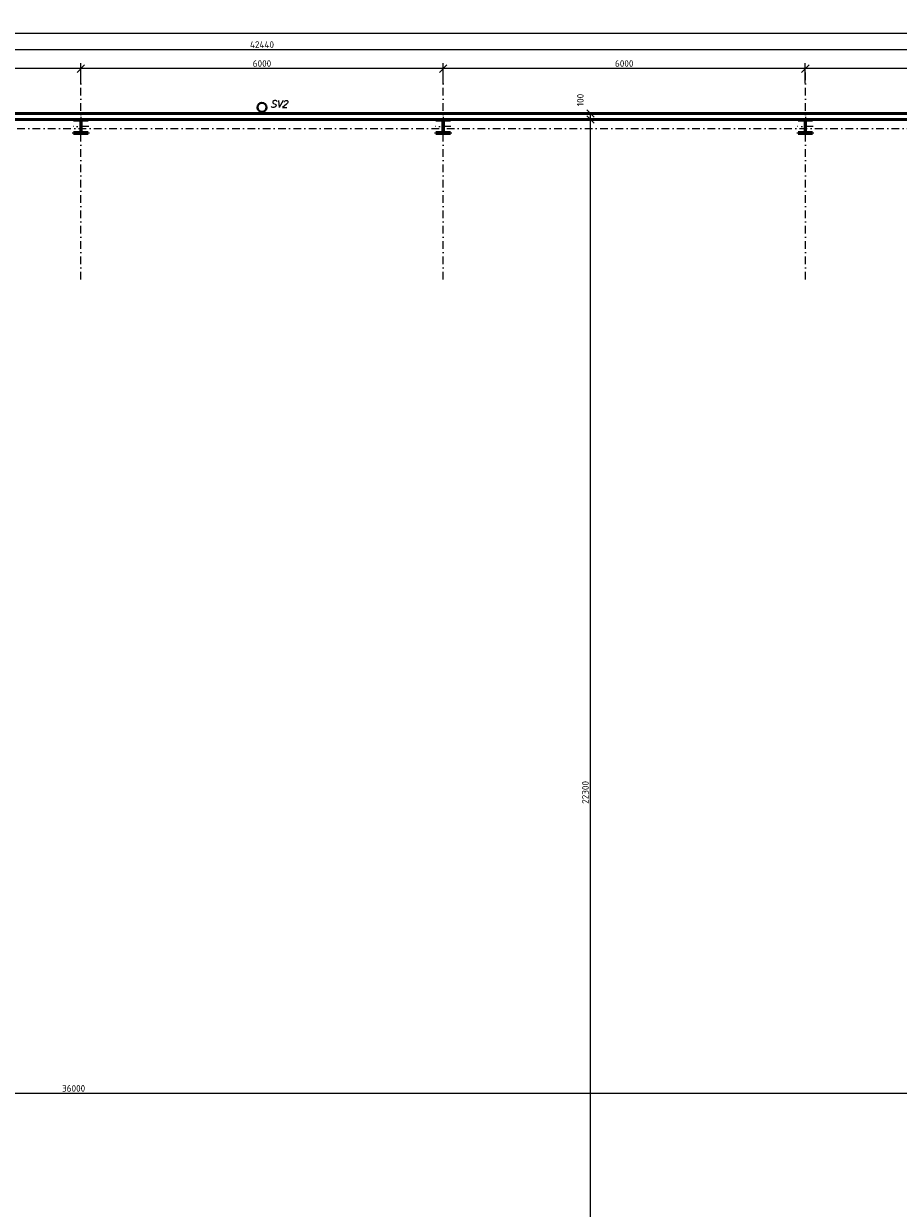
# Model space of a CAD drawing. Header units: millimetres. Extents: x -118752 to 407724, y -73278 to 155058.
# Tile 80 of 256: x 78497 to 92984, y 23427 to 43055. Entities that reach past the tile are written whole.
import ezdxf

# ---------------------------------------------------------------- set-up
doc = ezdxf.new("R2010")
doc.units = ezdxf.units.MM
doc.header["$LTSCALE"] = 10
doc.linetypes.add('DASHDOT', pattern=[25.4, 12.7, -6.35, 0, -6.35])
for name, color, linetype, lineweight in [('CKKOTY', 3, 'Continuous', 25), ('CKRASTR', 7, 'DASHDOT', 15), ('CKSTENY_REZ', 6, 'Continuous', 50), ('CKTEXTY_MALE', 3, 'Continuous', 18), ('CSPROFILY_OSY', 1, 'DASHDOT', 18), ('CSPROFILY_REZY', 4, 'Continuous', 50), ('ZTI-DEŠŤOVÁ-KANALIZACE', 210, 'KANALIZACE', 40)]:
    doc.layers.add(name, color=color, linetype=linetype, lineweight=lineweight)
doc.styles.add('KURZIVA', font='italic__.ttf')
doc.styles.get("Standard").update_dxf_attribs({"font": 'isocpeur.ttf'})
doc.linetypes.add('KANALIZACE', pattern='A,30,-3.5,["C",Standard,S=2.54,R=0,X=-3.81,Y=-1.27],-0.001', length=33.501)
doc.dimstyles.new('CADKON', dxfattribs={"dimscale": 50, "dimtxt": 2.2, "dimasz": 2.5, "dimexe": 1.8, "dimexo": 5, "dimgap": 0.6, "dimtad": 1, "dimrnd": 1, "dimtxsty": 'Standard', "dimblk1": 'OBLIQUE', "dimblk2": 'OBLIQUE', "dimsah": 1, "dimcen": 2.5, "dimadec": 1, "dimazin": 2, "dimtfac": 1, "dimtdec": 4, "dimtix": 1, "dimtmove": 2, "dimatfit": 3, "dimldrblk": 'OPEN30', "dimfxl": 5, "dimfxlon": 1, "dimtolj": 1, "dimarcsym": 0})

# ---------------------------------------------------------------- blocks, each defined once
blk = doc.blocks.new('_OBLIQUE')
at = {"color": 0, "linetype": 'ByBlock'}
blk.add_line((-0.5, -0.5), (0.5, 0.5), dxfattribs=at)
blk = doc.blocks.new('*D7968')
at = {"layer": 'CKKOTY', "color": 0, "lineweight": -2}
for p, q in [((87636, 41468), (87976, 41468)), ((87886, 19168), (87886, 41468)), ((87386, 19168), (87796, 19168))]:
    blk.add_line(p, q, dxfattribs=at)
at = {"layer": 'Defpoints', "color": 0}
for p in [(85564, 41468), (87886, 41468), (87886, 19168)]:
    blk.add_point(p, dxfattribs=at)
at = {"layer": 'CKKOTY', "color": 0, "lineweight": -2, "xscale": 125, "yscale": 125, "zscale": 125}
for p, rotation in [((87886, 41468), 90), ((87886, 19168), 270)]:
    blk.add_blockref('_OBLIQUE', p, dxfattribs=dict(at, rotation=rotation))
at = {"layer": 'CKKOTY', "color": 0, "insert": (87801, 30318), "char_height": 110, "attachment_point": 5, "rotation": 90}
blk.add_mtext('\\A1;22300', dxfattribs=at)
blk = doc.blocks.new('_Open30')
at = {"color": 0, "lineweight": -2}
for p, q in [((-1, 0.27), (0, 0)), ((0, 0), (-1, -0.27)), ((0, 0), (-1, 0))]:
    blk.add_line(p, q, dxfattribs=at)
blk = doc.blocks.new('*D7969')
at = {"layer": 'CKKOTY', "color": 0, "lineweight": -2}
for p, q in [((87636, 41568), (87976, 41568)), ((87636, 41468), (87976, 41468)), ((87886, 41468), (87886, 41568))]:
    blk.add_line(p, q, dxfattribs=at)
at = {"layer": 'Defpoints', "color": 0}
for p in [(85444, 41568), (85564, 41468), (87886, 41568)]:
    blk.add_point(p, dxfattribs=at)
at = {"layer": 'CKKOTY', "color": 0, "lineweight": -2, "xscale": 125, "yscale": 125, "zscale": 125}
for p, rotation in [((87886, 41568), 90), ((87886, 41468), 270)]:
    blk.add_blockref('_OBLIQUE', p, dxfattribs=dict(at, rotation=rotation))
at = {"layer": 'CKKOTY', "color": 0, "insert": (87716, 41791), "char_height": 110, "attachment_point": 5, "rotation": 90}
blk.add_mtext('\\A1;100', dxfattribs=at)
blk = doc.blocks.new('*D8001')
at = {"layer": 'CKKOTY', "color": 0, "lineweight": -2}
for p, q in [((91444, 42068), (91444, 42401)), ((97444, 42068), (97444, 42401)), ((97444, 42311), (91444, 42311))]:
    blk.add_line(p, q, dxfattribs=at)
at = {"layer": 'Defpoints', "color": 0}
for p in [(91444, 42311), (91444, 41568), (97444, 41568)]:
    blk.add_point(p, dxfattribs=at)
at = {"layer": 'CKKOTY', "color": 0, "lineweight": -2, "xscale": 125, "yscale": 125, "zscale": 125, "rotation": 180}
blk.add_blockref('_OBLIQUE', (91444, 42311), dxfattribs=at)
at = {"layer": 'CKKOTY', "color": 0, "lineweight": -2, "xscale": 125, "yscale": 125, "zscale": 125}
blk.add_blockref('_OBLIQUE', (97444, 42311), dxfattribs=at)
at = {"layer": 'CKKOTY', "color": 0, "insert": (94444, 42396), "char_height": 110, "attachment_point": 5}
blk.add_mtext('\\A1;6000', dxfattribs=at)
blk = doc.blocks.new('*D8002')
at = {"layer": 'CKKOTY', "color": 0, "lineweight": -2}
for p, q in [((85444, 42068), (85444, 42401)), ((91444, 42068), (91444, 42401)), ((91444, 42311), (85444, 42311))]:
    blk.add_line(p, q, dxfattribs=at)
at = {"layer": 'Defpoints', "color": 0}
for p in [(85444, 42311), (85444, 41568), (91444, 41568)]:
    blk.add_point(p, dxfattribs=at)
at = {"layer": 'CKKOTY', "color": 0, "lineweight": -2, "xscale": 125, "yscale": 125, "zscale": 125, "rotation": 180}
blk.add_blockref('_OBLIQUE', (85444, 42311), dxfattribs=at)
at = {"layer": 'CKKOTY', "color": 0, "lineweight": -2, "xscale": 125, "yscale": 125, "zscale": 125}
blk.add_blockref('_OBLIQUE', (91444, 42311), dxfattribs=at)
at = {"layer": 'CKKOTY', "color": 0, "insert": (88444, 42396), "char_height": 110, "attachment_point": 5}
blk.add_mtext('\\A1;6000', dxfattribs=at)
blk = doc.blocks.new('*D8003')
at = {"layer": 'CKKOTY', "color": 0, "lineweight": -2}
for p, q in [((79444, 42068), (79444, 42401)), ((85444, 42068), (85444, 42401)), ((85444, 42311), (79444, 42311))]:
    blk.add_line(p, q, dxfattribs=at)
at = {"layer": 'Defpoints', "color": 0}
for p in [(79444, 42311), (79444, 41568), (85444, 41568)]:
    blk.add_point(p, dxfattribs=at)
at = {"layer": 'CKKOTY', "color": 0, "lineweight": -2, "xscale": 125, "yscale": 125, "zscale": 125, "rotation": 180}
blk.add_blockref('_OBLIQUE', (79444, 42311), dxfattribs=at)
at = {"layer": 'CKKOTY', "color": 0, "lineweight": -2, "xscale": 125, "yscale": 125, "zscale": 125}
blk.add_blockref('_OBLIQUE', (85444, 42311), dxfattribs=at)
at = {"layer": 'CKKOTY', "color": 0, "insert": (82444, 42396), "char_height": 110, "attachment_point": 5}
blk.add_mtext('\\A1;6000', dxfattribs=at)
blk = doc.blocks.new('*D8004')
at = {"layer": 'CKKOTY', "color": 0, "lineweight": -2}
for p, q in [((73444, 42068), (73444, 42401)), ((79444, 42068), (79444, 42401)), ((79444, 42311), (73444, 42311))]:
    blk.add_line(p, q, dxfattribs=at)
at = {"layer": 'Defpoints', "color": 0}
for p in [(73444, 42311), (73444, 41568), (79444, 41568)]:
    blk.add_point(p, dxfattribs=at)
at = {"layer": 'CKKOTY', "color": 0, "lineweight": -2, "xscale": 125, "yscale": 125, "zscale": 125, "rotation": 180}
blk.add_blockref('_OBLIQUE', (73444, 42311), dxfattribs=at)
at = {"layer": 'CKKOTY', "color": 0, "lineweight": -2, "xscale": 125, "yscale": 125, "zscale": 125}
blk.add_blockref('_OBLIQUE', (79444, 42311), dxfattribs=at)
at = {"layer": 'CKKOTY', "color": 0, "insert": (76444, 42396), "char_height": 110, "attachment_point": 5}
blk.add_mtext('\\A1;6000', dxfattribs=at)
blk = doc.blocks.new('*D8010')
at = {"layer": 'CKKOTY', "color": 0, "lineweight": -2}
for p, q in [((51644, 42648), (51644, 42988)), ((103664, 42648), (103664, 42988)), ((51644, 42898), (103664, 42898))]:
    blk.add_line(p, q, dxfattribs=at)
at = {"layer": 'Defpoints', "color": 0}
for p in [(103664, 42898), (51644, 41568), (103664, 41568)]:
    blk.add_point(p, dxfattribs=at)
at = {"layer": 'CKKOTY', "color": 0, "lineweight": -2, "xscale": 125, "yscale": 125, "zscale": 125, "rotation": 180}
blk.add_blockref('_OBLIQUE', (51644, 42898), dxfattribs=at)
at = {"layer": 'CKKOTY', "color": 0, "lineweight": -2, "xscale": 125, "yscale": 125, "zscale": 125}
blk.add_blockref('_OBLIQUE', (103664, 42898), dxfattribs=at)
at = {"layer": 'CKKOTY', "color": 0, "insert": (77654, 42983), "char_height": 110, "attachment_point": 5}
blk.add_mtext('\\A1;52020', dxfattribs=at)
blk = doc.blocks.new('_Open90')
at = {"color": 0, "lineweight": -2}
for p, q in [((0, 0), (-1, 0)), ((-0.5, 0.5), (0, 0)), ((0, 0), (-0.5, -0.5))]:
    blk.add_line(p, q, dxfattribs=at)
blk = doc.blocks.new('*D8011')
at = {"layer": 'CKKOTY', "color": 0, "lineweight": -2}
for p, q in [((61224, 42374), (61224, 42714)), ((103664, 42624), (61224, 42624)), ((103664, 42374), (103664, 42714))]:
    blk.add_line(p, q, dxfattribs=at)
at = {"layer": 'Defpoints', "color": 0}
for p in [(61224, 42624), (61224, 41568), (103664, 41568)]:
    blk.add_point(p, dxfattribs=at)
at = {"layer": 'CKKOTY', "color": 0, "lineweight": -2, "xscale": 125, "yscale": 125, "zscale": 125, "rotation": 180}
blk.add_blockref('_OBLIQUE', (61224, 42624), dxfattribs=at)
at = {"layer": 'CKKOTY', "color": 0, "lineweight": -2, "xscale": 125, "yscale": 125, "zscale": 125}
blk.add_blockref('_OBLIQUE', (103664, 42624), dxfattribs=at)
at = {"layer": 'CKKOTY', "color": 0, "insert": (82444, 42709), "char_height": 110, "attachment_point": 5}
blk.add_mtext('\\A1;42440', dxfattribs=at)
blk = doc.blocks.new('*D8023')
at = {"layer": 'CKKOTY', "color": 0, "lineweight": -2}
for p, q in [((61324, 25413), (61324, 25419)), ((97324, 25329), (61324, 25329)), ((97324, 25413), (97324, 25419))]:
    blk.add_line(p, q, dxfattribs=at)
at = {"layer": 'Defpoints', "color": 0}
for p in [(61324, 25329), (61324, 24913), (97324, 24913)]:
    blk.add_point(p, dxfattribs=at)
at = {"layer": 'CKKOTY', "color": 0, "lineweight": -2, "xscale": 125, "yscale": 125, "zscale": 125, "rotation": 180}
blk.add_blockref('_OBLIQUE', (61324, 25329), dxfattribs=at)
at = {"layer": 'CKKOTY', "color": 0, "lineweight": -2, "xscale": 125, "yscale": 125, "zscale": 125}
blk.add_blockref('_OBLIQUE', (97324, 25329), dxfattribs=at)
at = {"layer": 'CKKOTY', "color": 0, "insert": (79324, 25414), "char_height": 110, "attachment_point": 5}
blk.add_mtext('\\A1;36000', dxfattribs=at)
blk = doc.blocks.new('CK_S_EXT_HEAHEA240')
for p, q in [((-120, 115), (120, 115)), ((-120, 115), (-120, 103)), ((-120, 103), (-24.75, 103)), ((-3.75, -82), (-3.75, 82)), ((3.75, -82), (3.75, 82)), ((120, 103), (24.75, 103)), ((120, 115), (120, 103)), ((-120, -115), (-120, -103)), ((-120, -103), (-24.75, -103)), ((-120, -115), (120, -115)), ((120, -103), (24.75, -103)), ((120, -115), (120, -103))]:
    blk.add_line(p, q)
for centre, start, end in [((-24.75, 82), 0, 90), ((24.75, 82), 90, 180), ((-24.75, -82), 270, 0), ((24.75, -82), 180, 270)]:
    blk.add_arc(centre, 21, start, end)

msp = doc.modelspace()

# ---------------------------------------------------------------- linework, layer by layer
at = {"layer": 'CKRASTR'}
for p, q in [((79444.387, 38818.166), (79444.387, 42318.166)), ((85444.387, 38818.166), (85444.387, 42318.166)), ((91444.387, 38818.166), (91444.387, 42318.166)), ((49930.609, 41318.166), (104444.387, 41318.166))]:
    msp.add_line(p, q, dxfattribs=at)
at = {"layer": 'CKSTENY_REZ'}
for p, q in [((103664.387, 41568.166), (61224.387, 41568.166)), ((103564.387, 41468.166), (61324.387, 41468.166))]:
    msp.add_line(p, q, dxfattribs=at)
at = {"layer": 'CSPROFILY_OSY'}
for p, q in [((79444.387, 41513.166), (79444.387, 41228.166)), ((85444.387, 41513.166), (85444.387, 41228.166)), ((91444.387, 41513.166), (91444.387, 41228.166)), ((79574.387, 41353.166), (79314.387, 41353.166)), ((85574.387, 41353.166), (85314.387, 41353.166)), ((91574.387, 41353.166), (91314.387, 41353.166))]:
    msp.add_line(p, q, dxfattribs=at)
at = {"layer": 'ZTI-DEŠŤOVÁ-KANALIZACE'}
msp.add_circle((82443.74, 41668.166), 75, dxfattribs=at)

# ---------------------------------------------------------------- block references
at = {"layer": 'CSPROFILY_REZY', "rotation": 180}
for p in [(79444.387, 41353.166), (85444.387, 41353.166), (91444.387, 41353.166)]:
    msp.add_blockref('CK_S_EXT_HEAHEA240', p, dxfattribs=at)

# ---------------------------------------------------------------- texts
at = {"layer": 'CKTEXTY_MALE', "style": 'KURZIVA'}
msp.add_text('SV2', height=115, dxfattribs=at).set_placement((82583.579, 41666.556))

# ---------------------------------------------------------------- dimensions: what is measured, and where the dimension line sits
at = {"layer": 'CKKOTY'}
for base, p1, p2, override, picture, middle in [((103664.387, 42898.151), (51644.387, 41568.166), (103664.387, 41568.166), {"dimscale": 50, "dimexo": 10, "dimldrblk": 'Open90'}, '*D8010', (77654.387, 42983.151)), ((61224.387, 42623.936), (103664.387, 41568.166), (61224.387, 41568.166), {"dimscale": 50, "dimexo": 10, "dimldrblk": 'Open90'}, '*D8011', (82444.387, 42708.936)), ((73444.387, 42311.111), (79444.387, 41568.166), (73444.387, 41568.166), {"dimscale": 50, "dimexo": 10, "dimtmove": 2}, '*D8004', (76444.387, 42396.111)), ((79444.387, 42311.111), (85444.387, 41568.166), (79444.387, 41568.166), {"dimscale": 50, "dimexo": 10, "dimtmove": 2}, '*D8003', (82444.387, 42396.111)), ((85444.387, 42311.111), (91444.387, 41568.166), (85444.387, 41568.166), {"dimscale": 50, "dimexo": 10, "dimtmove": 2}, '*D8002', (88444.387, 42396.111)), ((91444.387, 42311.111), (97444.387, 41568.166), (91444.387, 41568.166), {"dimscale": 50, "dimexo": 10, "dimtmove": 2}, '*D8001', (94444.387, 42396.111)), ((61324.387, 25329.457), (97324.387, 24913.409), (61324.387, 24913.409), {"dimscale": 50, "dimexo": 10, "dimldrblk": 'Open90'}, '*D8023', (79324.387, 25414.457))]:
    dim = msp.add_linear_dim(base=base, p1=p1, p2=p2, dimstyle='CADKON', override=override, dxfattribs=at)
    dim.commit()
    dim.dimension.update_dxf_attribs({"geometry": picture, "text_midpoint": middle})
dim = msp.add_linear_dim(base=(87885.985, 41568.166), p1=(85564.387, 41468.166), p2=(85444.387, 41568.166), angle=90, dimstyle='CADKON', override={"dimscale": 50, "dimexo": 10, "dimtmove": 2}, dxfattribs=at)
dim.commit()
dim.dimension.update_dxf_attribs({"geometry": '*D7969', "text_midpoint": (87715.985, 41790.669), "dimtype": 160})
dim = msp.add_linear_dim(base=(87885.985, 41468.166), p1=(87885.985, 19168.166), p2=(85564.387, 41468.166), angle=90, dimstyle='CADKON', override={"dimscale": 50, "dimexo": 10, "dimtmove": 2}, dxfattribs=at)
dim.commit()
dim.dimension.update_dxf_attribs({"geometry": '*D7968', "text_midpoint": (87800.985, 30318.166)})

doc.saveas('drawing.dxf')
